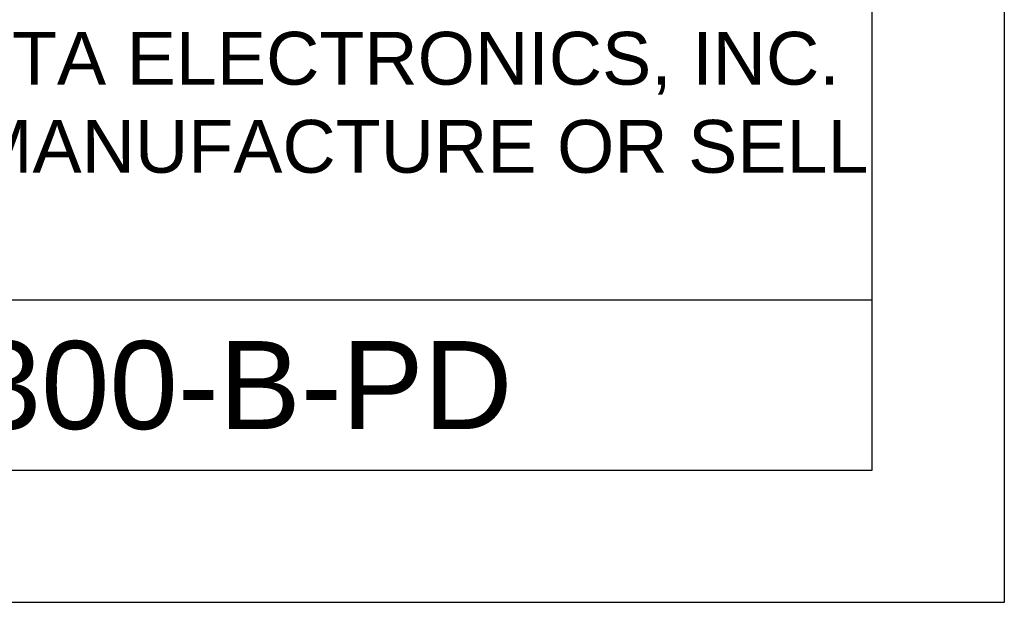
# Model space of a CAD drawing. Header units: millimetres. Extents: x 88 to 1193, y 471 to 1243.
# Tile 13 of 48: x 488 to 634, y 471 to 557. Entities that reach past the tile are written whole.
import ezdxf
from ezdxf.enums import TextEntityAlignment as Align

# ---------------------------------------------------------------- set-up
doc = ezdxf.new("R2010")
doc.units = ezdxf.units.MM
doc.header["$LTSCALE"] = 20
doc.layers.get('0').update_dxf_attribs({"linetype": 'CONTINUOUS'})
doc.layers.add('DIM', color=6, linetype='CONTINUOUS')
doc.styles.add('TEXTSTYLE_1', font='arial.ttf')

msp = doc.modelspace()

# ---------------------------------------------------------------- linework, layer by layer
at = {"color": 7}
for p, q in [((633.55, 470.71), (633.55, 1242.91)), ((614.05, 490.21), (614.05, 1223.41)), ((614.05, 515.29), (107.05, 515.29)), ((107.05, 490.21), (614.05, 490.21)), ((87.55, 470.71), (633.55, 470.71))]:
    msp.add_line(p, q, dxfattribs=at)

# ---------------------------------------------------------------- texts
at = {"color": 7, "insert": (112.23, 554.92), "char_height": 7.8, "width": 511.5213, "attachment_point": 1, "style": 'TEXTSTYLE_1'}
msp.add_mtext('THESE DRAWINGS AND SPECIFICATIONS ARE THE PROPERTY OF DELTA ELECTRONICS, INC. \\PAND SHALL NOT BE REPRODUCED OR USED AS THE BASIS FOR THE MANUFACTURE OR SELL \\POF APPARATUSES OR DEVICES WITHOUT PERMISSION.', dxfattribs=at)
at = {"layer": 'DIM', "color": 7, "style": 'TEXTSTYLE_1'}
msp.add_text('VFD-MH300-B-PD', height=13, dxfattribs=at).set_placement((485.73, 496.28), align=Align.CENTER)

doc.saveas('drawing.dxf')
